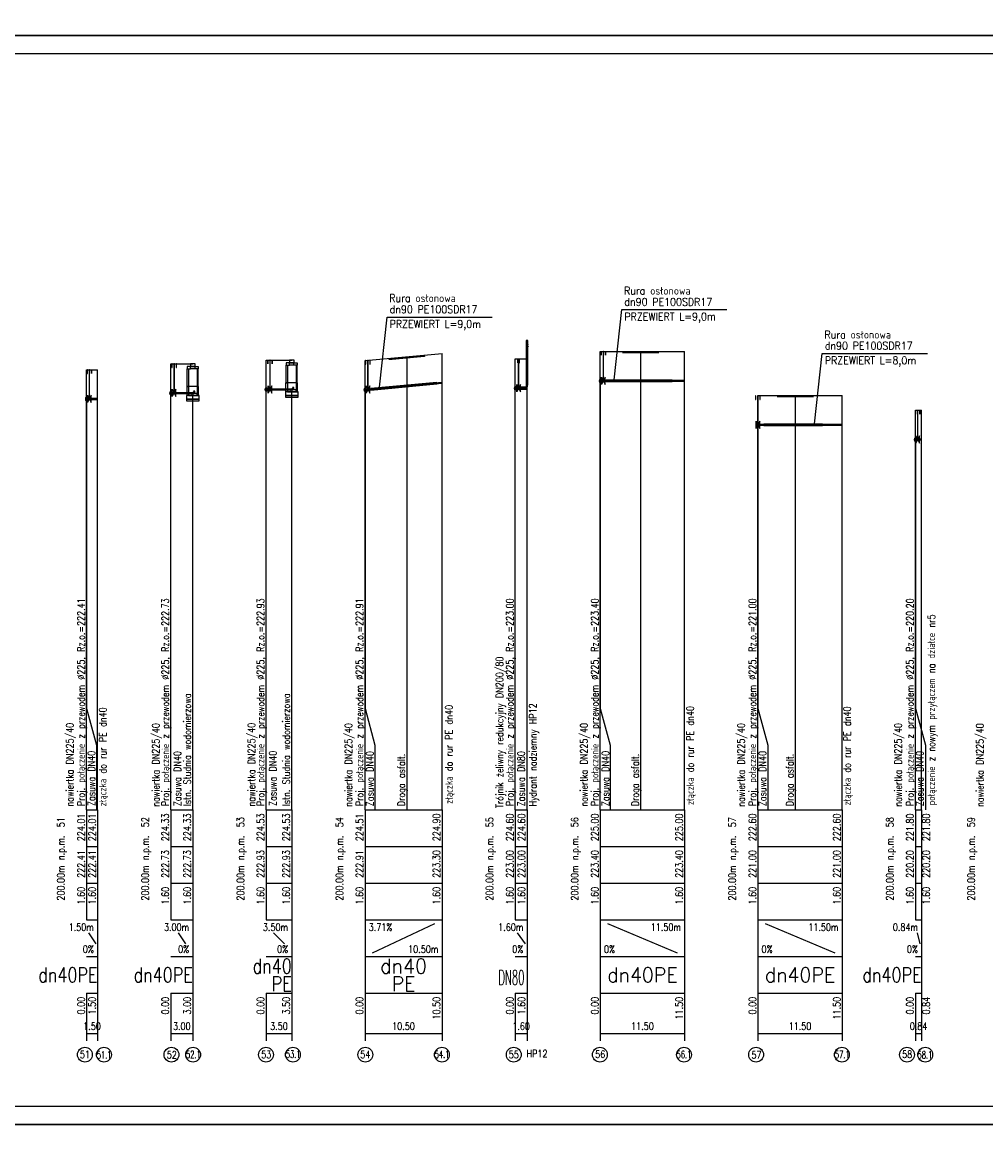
# Model space of a CAD drawing. Extents: x 122 to 1445, y -293 to 2085.
# Tile 11 of 38: x 854 to 1117, y 1 to 304. Entities that reach past the tile are written whole.
import ezdxf
from ezdxf.enums import TextEntityAlignment as Align

# ---------------------------------------------------------------- set-up
doc = ezdxf.new("R2010")
doc.units = 0
doc.header["$LTSCALE"] = 0.2
doc.header["$MEASUREMENT"] = 0
doc.layers.get('0').update_dxf_attribs({"color": 8, "linetype": 'CONTINUOUS'})
for name, color, linetype in [('Armatura', 7, 'CONTINUOUS'), ('Liczby', 7, 'CONTINUOUS'), ('Linie_odn', 7, 'CONTINUOUS'), ('Linie_opisowe', 7, 'CONTINUOUS'), ('Linie_tabeli', 7, 'CONTINUOUS'), ('Odcinki', 7, 'CONTINUOUS'), ('Opis_Arm', 7, 'CONTINUOUS'), ('Opis_PZ', 7, 'CONTINUOUS'), ('Opis_uzbr_n', 7, 'CONTINUOUS'), ('Opis_wl', 7, 'CONTINUOUS'), ('Osie', 7, 'CONTINUOUS'), ('Rury_ochr', 7, 'CONTINUOUS'), ('Teksty', 7, 'CONTINUOUS'), ('Teren_istn', 3, 'CONTINUOUS'), ('Uzbr_nadz', 7, 'CONTINUOUS'), ('warstwa_nr_0', 8, 'CONTINUOUS'), ('Wezly', 7, 'CONTINUOUS')]:
    doc.layers.add(name, color=color, linetype=linetype)
doc.styles.add('S', font='simplex.shx', dxfattribs={"width": 0.9, "height": 2.1})
doc.styles.get("Standard").update_dxf_attribs({"font": 'txt.shx'})

msp = doc.modelspace()

# ---------------------------------------------------------------- linework, layer by layer
for points in [[(1321.17346, 300.76042), (521.17346, 300.76042), (521.17346, 3.76042), (1321.17346, 3.76042)], [(1321.17346, 3.76042), (421.17346, 3.76042), (421.17346, -293.23958), (1321.17346, -293.23958)]]:
    msp.add_lwpolyline(points, close=True)
at = {"layer": 'Armatura'}
for points in [[(920.9398, 212.21112, 0.05, 0.05, 0), (922.162, 212.21112, 0.05, 0.05, 0)], [(1011.90332, 214.5922, 0.05, 0.05, 0), (1013.12552, 214.5922, 0.05, 0.05, 0)], [(871.66135, 209.61036, 0.05, 0.05, 0), (872.88355, 209.61036, 0.05, 0.05, 0)], [(894.78744, 211.24229, 0.05, 0.05, 0), (896.00964, 211.24229, 0.05, 0.05, 0)], [(947.63664, 212.14947, 0.05, 0.05, 0), (948.85884, 212.14947, 0.05, 0.05, 0)], [(1054.07507, 202.54443, 0.05, 0.05, 0), (1055.29727, 202.54443, 0.05, 0.05, 0)], [(1097.67066, 198.54443, 0.05, 0.05, 0), (1098.89286, 198.54443, 0.05, 0.05, 0)]]:
    msp.add_lwpolyline(points, format="xyseb", dxfattribs=at)
for points in [[(920.9398, 211.21112), (920.9953, 211.21112), (920.9953, 212.21112), (920.9398, 212.21112)], [(921.4953, 204.26112), (921.6065, 204.26112), (921.6065, 212.21112), (921.4953, 212.21112)], [(922.1065, 211.21112), (922.162, 211.21112), (922.162, 212.21112), (922.1065, 212.21112)], [(1011.90332, 213.5922), (1011.95882, 213.5922), (1011.95882, 214.5922), (1011.90332, 214.5922)], [(1012.45882, 206.6422), (1012.57002, 206.6422), (1012.57002, 214.5922), (1012.45882, 214.5922)], [(1013.07002, 213.5922), (1013.12552, 213.5922), (1013.12552, 214.5922), (1013.07002, 214.5922)], [(871.66135, 208.61036), (871.71685, 208.61036), (871.71685, 209.61036), (871.66135, 209.61036)], [(872.21685, 201.66036), (872.32805, 201.66036), (872.32805, 209.61036), (872.21685, 209.61036)], [(872.82805, 208.61036), (872.88355, 208.61036), (872.88355, 209.61036), (872.82805, 209.61036)], [(894.78744, 210.24229), (894.84294, 210.24229), (894.84294, 211.24229), (894.78744, 211.24229)], [(895.34294, 203.29229), (895.45414, 203.29229), (895.45414, 211.24229), (895.34294, 211.24229)], [(895.95414, 210.24229), (896.00964, 210.24229), (896.00964, 211.24229), (895.95414, 211.24229)], [(947.63664, 211.14947), (947.69214, 211.14947), (947.69214, 212.14947), (947.63664, 212.14947)], [(948.19214, 204.19947), (948.30334, 204.19947), (948.30334, 212.14947), (948.19214, 212.14947)], [(948.80334, 211.14947), (948.85884, 211.14947), (948.85884, 212.14947), (948.80334, 212.14947)], [(1012.01442, 205.6422), (1012.01442, 207.6422), (1013.01442, 205.6422), (1013.01442, 207.6422)], [(894.89854, 202.29229), (894.89854, 204.29229), (895.89854, 202.29229), (895.89854, 204.29229)], [(921.0509, 203.26112), (921.0509, 205.26112), (922.0509, 203.26112), (922.0509, 205.26112)], [(947.74774, 203.19947), (947.74774, 205.19947), (948.74774, 203.19947), (948.74774, 205.19947)], [(871.77245, 200.66036), (871.77245, 202.66036), (872.77245, 200.66036), (872.77245, 202.66036)], [(1054.07507, 201.54443), (1054.13057, 201.54443), (1054.13057, 202.54443), (1054.07507, 202.54443)], [(1054.63057, 194.59443), (1054.74177, 194.59443), (1054.74177, 202.54443), (1054.63057, 202.54443)], [(1055.24177, 201.54443), (1055.29727, 201.54443), (1055.29727, 202.54443), (1055.24177, 202.54443)], [(1097.67066, 197.54443), (1097.72616, 197.54443), (1097.72616, 198.54443), (1097.67066, 198.54443)], [(1098.22616, 190.59443), (1098.33736, 190.59443), (1098.33736, 198.54443), (1098.22616, 198.54443)], [(1098.83736, 197.54443), (1098.89286, 197.54443), (1098.89286, 198.54443), (1098.83736, 198.54443)], [(1054.18617, 193.59443), (1054.18617, 195.59443), (1055.18617, 193.59443), (1055.18617, 195.59443)], [(1097.78176, 189.59443), (1097.78176, 191.59443), (1098.78176, 189.59443), (1098.78176, 191.59443)]]:
    msp.add_lwpolyline(points, close=True, dxfattribs=at)
at = {"layer": 'Linie_opisowe'}
for p, q in [((958.88617, 213.20293), (958.88617, 89.59443)), ((1022.68617, 214.59443), (1022.68617, 89.59443)), ((1064.88617, 202.59443), (1064.88617, 89.59443))]:
    msp.add_line(p, q, dxfattribs=at)
for points in [[(1011.68617, 206.59443), (1011.68617, 117.23443), (1014.38617, 107.23443), (1014.38617, 89.59443)], [(947.48617, 204.14443), (947.48617, 117.23443), (950.18617, 107.23443), (950.18617, 89.59443)], [(871.48617, 201.64443), (871.48617, 117.23443), (874.18617, 107.23443), (874.18617, 89.59443)], [(1054.68617, 194.59443), (1054.68617, 117.23443), (1057.38617, 107.23443), (1057.38617, 89.59443)], [(1097.68617, 190.59443), (1097.68617, 117.23443), (1100.38617, 107.23443), (1100.38617, 89.59443)]]:
    msp.add_lwpolyline(points, dxfattribs=at)
at = {"layer": 'Linie_tabeli'}
for p, q in [((871.48617, 89.59443), (874.48617, 89.59443)), ((871.48617, 89.59443), (871.48617, 59.59443)), ((871.48617, 89.59443), (871.48617, 59.59443)), ((874.48617, 89.59443), (874.48617, 59.59443)), ((874.48617, 89.59443), (874.48617, 28.59443)), ((894.48617, 89.59443), (900.48617, 89.59443)), ((894.48617, 89.59443), (894.48617, 59.59443)), ((894.48617, 89.59443), (894.48617, 59.59443)), ((900.48617, 89.59443), (900.48617, 59.59443)), ((900.48617, 89.59443), (900.48617, 28.59443)), ((920.48617, 89.59443), (927.48617, 89.59443)), ((920.48617, 89.59443), (920.48617, 59.59443)), ((920.48617, 89.59443), (920.48617, 59.59443)), ((927.48617, 89.59443), (927.48617, 59.59443)), ((927.48617, 89.59443), (927.48617, 28.59443)), ((947.48617, 89.59443), (968.48617, 89.59443)), ((947.48617, 89.59443), (947.48617, 59.59443)), ((947.48617, 89.59443), (947.48617, 28.59443)), ((968.48617, 89.59443), (968.48617, 59.59443)), ((968.48617, 89.59443), (968.48617, 28.59443)), ((988.48617, 89.59443), (991.68617, 89.59443)), ((988.48617, 89.59443), (988.48617, 59.59443)), ((988.48617, 89.59443), (988.48617, 59.59443)), ((991.68617, 89.59443), (991.68617, 59.59443)), ((991.68617, 89.59443), (991.68617, 28.59443)), ((1011.68617, 89.59443), (1034.68617, 89.59443)), ((1011.68617, 89.59443), (1011.68617, 59.59443)), ((1011.68617, 89.59443), (1011.68617, 28.59443)), ((1034.68617, 89.59443), (1034.68617, 59.59443)), ((1034.68617, 89.59443), (1034.68617, 28.59443)), ((1054.68617, 89.59443), (1077.68617, 89.59443)), ((1054.68617, 89.59443), (1054.68617, 59.59443)), ((1054.68617, 89.59443), (1054.68617, 28.59443)), ((1077.68617, 89.59443), (1077.68617, 59.59443)), ((1077.68617, 89.59443), (1077.68617, 28.59443)), ((1097.68617, 89.59443), (1099.36617, 89.59443)), ((1097.68617, 89.59443), (1097.68617, 59.59443)), ((1097.68617, 89.59443), (1097.68617, 59.59443)), ((1099.36617, 89.59443), (1099.36617, 59.59443)), ((1099.36617, 89.59443), (1099.36617, 28.59443)), ((871.48617, 79.59443), (874.48617, 79.59443)), ((894.48617, 79.59443), (900.48617, 79.59443)), ((920.48617, 79.59443), (927.48617, 79.59443)), ((947.48617, 79.59443), (968.48617, 79.59443)), ((988.48617, 79.59443), (991.68617, 79.59443)), ((1011.68617, 79.59443), (1034.68617, 79.59443)), ((1054.68617, 79.59443), (1077.68617, 79.59443)), ((1097.68617, 79.59443), (1099.36617, 79.59443)), ((871.48617, 69.59443), (874.48617, 69.59443)), ((894.48617, 69.59443), (900.48617, 69.59443)), ((920.48617, 69.59443), (927.48617, 69.59443)), ((947.48617, 69.59443), (968.48617, 69.59443)), ((988.48617, 69.59443), (991.68617, 69.59443)), ((1011.68617, 69.59443), (1034.68617, 69.59443)), ((1054.68617, 69.59443), (1077.68617, 69.59443)), ((1097.68617, 69.59443), (1099.36617, 69.59443)), ((871.48617, 59.59443), (874.48617, 59.59443)), ((894.48617, 59.59443), (900.48617, 59.59443)), ((920.48617, 59.59443), (927.48617, 59.59443)), ((947.48617, 59.59443), (968.48617, 59.59443)), ((947.48617, 59.59443), (947.48617, 49.59443)), ((949.48617, 50.59443), (966.48617, 58.59443)), ((968.48617, 59.59443), (968.48617, 49.59443)), ((988.48617, 59.59443), (991.68617, 59.59443)), ((1011.68617, 59.59443), (1034.68617, 59.59443)), ((1011.68617, 59.59443), (1011.68617, 49.59443)), ((1013.68617, 58.59443), (1032.68617, 50.59443)), ((1034.68617, 59.59443), (1034.68617, 49.59443)), ((1054.68617, 59.59443), (1077.68617, 59.59443)), ((1054.68617, 59.59443), (1054.68617, 49.59443)), ((1056.68617, 58.59443), (1075.68617, 50.59443)), ((1077.68617, 59.59443), (1077.68617, 49.59443)), ((1097.68617, 59.59443), (1099.36617, 59.59443)), ((871.98617, 56.09443), (873.98617, 53.09443)), ((896.48617, 56.09443), (898.48617, 53.09443)), ((922.48617, 56.09443), (925.48617, 53.09443)), ((988.98617, 56.09443), (991.18617, 53.09443)), ((1098.18617, 56.09443), (1098.86617, 53.09443)), ((871.48617, 49.59443), (874.48617, 49.59443)), ((874.48617, 49.59443), (874.48617, 39.59443)), ((894.48617, 49.59443), (900.48617, 49.59443)), ((900.48617, 49.59443), (900.48617, 39.59443)), ((920.48617, 49.59443), (927.48617, 49.59443)), ((927.48617, 49.59443), (927.48617, 39.59443)), ((947.48617, 49.59443), (968.48617, 49.59443)), ((968.48617, 49.59443), (968.48617, 39.59443)), ((988.48617, 49.59443), (991.68617, 49.59443)), ((991.68617, 49.59443), (991.68617, 39.59443)), ((1011.68617, 49.59443), (1034.68617, 49.59443)), ((1034.68617, 49.59443), (1034.68617, 39.59443)), ((1054.68617, 49.59443), (1077.68617, 49.59443)), ((1077.68617, 49.59443), (1077.68617, 39.59443)), ((1097.68617, 49.59443), (1099.36617, 49.59443)), ((1099.36617, 49.59443), (1099.36617, 39.59443)), ((871.48617, 39.59443), (874.48617, 39.59443)), ((871.48617, 39.59443), (871.48617, 26.59443)), ((871.48617, 39.59443), (871.48617, 28.59443)), ((874.48617, 39.59443), (874.48617, 26.59443)), ((894.48617, 39.59443), (900.48617, 39.59443)), ((894.48617, 39.59443), (894.48617, 26.59443)), ((894.48617, 39.59443), (894.48617, 28.59443)), ((900.48617, 39.59443), (900.48617, 26.59443)), ((920.48617, 39.59443), (927.48617, 39.59443)), ((920.48617, 39.59443), (920.48617, 26.59443)), ((920.48617, 39.59443), (920.48617, 28.59443)), ((927.48617, 39.59443), (927.48617, 26.59443)), ((947.48617, 39.59443), (968.48617, 39.59443)), ((947.48617, 39.59443), (947.48617, 26.59443)), ((968.48617, 39.59443), (968.48617, 26.59443)), ((988.48617, 39.59443), (991.68617, 39.59443)), ((988.48617, 39.59443), (988.48617, 26.59443)), ((988.48617, 39.59443), (988.48617, 28.59443)), ((991.68617, 39.59443), (991.68617, 26.59443)), ((1011.68617, 39.59443), (1034.68617, 39.59443)), ((1011.68617, 39.59443), (1011.68617, 26.59443)), ((1034.68617, 39.59443), (1034.68617, 26.59443)), ((1054.68617, 39.59443), (1077.68617, 39.59443)), ((1054.68617, 39.59443), (1054.68617, 26.59443)), ((1077.68617, 39.59443), (1077.68617, 26.59443)), ((1097.68617, 39.59443), (1099.36617, 39.59443)), ((1097.68617, 39.59443), (1097.68617, 26.59443)), ((1097.68617, 39.59443), (1097.68617, 28.59443)), ((1099.36617, 39.59443), (1099.36617, 26.59443)), ((871.48617, 28.59443), (874.48617, 28.59443)), ((894.48617, 28.59443), (900.48617, 28.59443)), ((920.48617, 28.59443), (927.48617, 28.59443)), ((947.48617, 28.59443), (968.48617, 28.59443)), ((988.48617, 28.59443), (991.68617, 28.59443)), ((1011.68617, 28.59443), (1034.68617, 28.59443)), ((1054.68617, 28.59443), (1077.68617, 28.59443)), ((1097.68617, 28.59443), (1099.36617, 28.59443))]:
    msp.add_line(p, q, dxfattribs=at)
msp.add_lwpolyline([(533.618, 8.76042), (1318.43162, 8.76042), (1318.43162, 295.76042), (533.618, 295.76042)], close=True, dxfattribs=at)
for points in [[(920.48617, 89.59443), (920.48617, 212.24443)], [(968.48617, 89.59443), (968.48617, 214.09443)], [(988.48617, 89.59443), (988.48617, 212.59443)], [(991.68617, 89.59443), (991.68617, 212.59443)], [(1011.68617, 89.59443), (1011.68617, 214.59443)], [(1034.68617, 89.59443), (1034.68617, 214.59443)], [(871.48617, 89.59443), (871.48617, 209.64443)], [(874.48617, 89.59443), (874.48617, 209.64443)], [(894.48617, 89.59443), (894.48617, 211.24443)], [(947.48617, 89.59443), (947.48617, 212.14443)], [(927.48617, 89.59443), (927.48617, 203.64923)], [(900.48617, 89.59443), (900.48617, 202.64923)], [(1054.68617, 89.59443), (1054.68617, 202.59443)], [(1077.68617, 89.59443), (1077.68617, 202.59443)], [(1097.68617, 89.59443), (1097.68617, 198.59443)], [(1099.36617, 90.59443), (1099.36617, 198.59443)], [(1099.36617, 89.59443), (1099.36617, 90.59443)]]:
    msp.add_lwpolyline(points, dxfattribs=at)
for centre in [(871.03732, 22.82644), (876.23308, 22.82644), (894.66943, 22.82644), (900.56162, 22.82644), (920.45844, 22.82644), (927.80234, 22.82644), (947.57378, 22.82644), (968.4632, 22.82644), (988.06842, 22.82644), (1011.57082, 22.82644), (1034.50964, 22.82644), (1054.19525, 22.82644), (1077.59771, 22.82644), (1095.37214, 22.82644), (1100.34062, 22.82644)]:
    msp.add_circle(centre, 2.02278, dxfattribs=at)
at = {"layer": 'Odcinki'}
for points in [[(947.48617, 204.23963), (968.48617, 206.18963), (968.48617, 206.19443), (947.48617, 204.24443)], [(1011.68617, 206.68963), (1034.68617, 206.68963), (1034.68617, 206.69443), (1011.68617, 206.69443)], [(1011.68617, 206.49923), (1034.68617, 206.49923), (1034.68617, 206.49443), (1011.68617, 206.49443)], [(894.48617, 203.33963), (900.48617, 203.33963), (900.48617, 203.34443), (894.48617, 203.34443)], [(894.48617, 203.14923), (900.48617, 203.14923), (900.48617, 203.14443), (894.48617, 203.14443)], [(920.48617, 204.33963), (927.48617, 204.33963), (927.48617, 204.34443), (920.48617, 204.34443)], [(920.48617, 204.14923), (927.48617, 204.14923), (927.48617, 204.14443), (920.48617, 204.14443)], [(947.48617, 204.04923), (968.48617, 205.99923), (968.48617, 205.99443), (947.48617, 204.04443)], [(988.48617, 204.85633), (990.74327, 204.85633), (990.74327, 204.86943), (988.48617, 204.86943)], [(988.48617, 204.33253), (990.74327, 204.33253), (990.74327, 204.31943), (988.48617, 204.31943)], [(871.48617, 201.73963), (874.48617, 201.73963), (874.48617, 201.74443), (871.48617, 201.74443)], [(871.48617, 201.54923), (874.48617, 201.54923), (874.48617, 201.54443), (871.48617, 201.54443)], [(1054.68617, 194.68963), (1077.68617, 194.68963), (1077.68617, 194.69443), (1054.68617, 194.69443)], [(1054.68617, 194.49923), (1077.68617, 194.49923), (1077.68617, 194.49443), (1054.68617, 194.49443)], [(1097.68617, 190.68963), (1099.36617, 190.68963), (1099.36617, 190.69443), (1097.68617, 190.69443)], [(1097.68617, 190.49923), (1099.36617, 190.49923), (1099.36617, 190.49443), (1097.68617, 190.49443)]]:
    msp.add_lwpolyline(points, close=True, dxfattribs=at)
at = {"layer": 'Opis_wl'}
for centre, major_axis in [((1011.68617, 206.59443), (0, -0.562)), ((1011.68617, 206.59443), (0, -0.536)), ((894.48617, 203.24443), (0, -0.562)), ((894.48617, 203.24443), (0, -0.536)), ((920.48617, 204.24443), (0, -0.562)), ((920.48617, 204.24443), (0, -0.536)), ((947.48617, 204.14443), (0, -0.562)), ((947.48617, 204.14443), (0, -0.536)), ((988.48617, 204.59443), (0, -0.562)), ((988.48617, 204.59443), (0, -0.536)), ((871.48617, 201.64443), (0, -0.562)), ((871.48617, 201.64443), (0, -0.536)), ((1054.68617, 194.59443), (0, -0.562)), ((1054.68617, 194.59443), (0, -0.536)), ((1097.68617, 190.59443), (0, -0.562)), ((1097.68617, 190.59443), (0, -0.536))]:
    msp.add_ellipse(centre, major_axis=major_axis, ratio=0.4, dxfattribs=at)
at = {"layer": 'Osie'}
for p, q in [((991.79097, 216.28493), (992.00047, 216.28493)), ((1011.68617, 206.59443), (1034.68617, 206.59443)), ((1013.28617, 206.59443), (1031.28617, 206.59443)), ((894.48617, 203.24443), (900.48617, 203.24443)), ((920.48617, 204.24443), (927.48617, 204.24443)), ((947.48617, 204.14443), (968.48617, 206.09443)), ((949.08617, 204.29303), (967.08617, 205.96443)), ((988.48617, 204.59443), (990.74327, 204.59443)), ((990.74327, 204.59443), (991.16237, 204.59443)), ((991.16237, 204.59443), (991.37187, 204.59443)), ((871.48617, 201.64443), (874.48617, 201.64443)), ((1054.68617, 194.59443), (1077.68617, 194.59443)), ((1056.28617, 194.59443), (1072.28617, 194.59443)), ((1097.68617, 190.59443), (1099.36617, 190.59443))]:
    msp.add_line(p, q, dxfattribs=at)
at = {"layer": 'Rury_ochr'}
for p, q in [((967.08617, 206.17873), (967.08617, 206.06443)), ((1013.28617, 206.80873), (1013.28617, 206.69443)), ((1013.28617, 206.38013), (1013.28617, 206.49443)), ((1031.28617, 206.80873), (1031.28617, 206.69443)), ((1031.28617, 206.38013), (1031.28617, 206.49443)), ((949.08617, 204.50733), (949.08617, 204.39303)), ((949.08617, 204.07873), (949.08617, 204.19303)), ((967.08617, 205.75013), (967.08617, 205.86443)), ((1056.28617, 194.80873), (1056.28617, 194.69443)), ((1056.28617, 194.38013), (1056.28617, 194.49443)), ((1072.28617, 194.80873), (1072.28617, 194.69443)), ((1072.28617, 194.38013), (1072.28617, 194.49443))]:
    msp.add_line(p, q, dxfattribs=at)
for points in [[(949.08617, 204.50733), (967.08617, 206.17873), (967.08617, 206.18943), (949.08617, 204.51803)], [(1013.28617, 206.80873), (1031.28617, 206.80873), (1031.28617, 206.81943), (1013.28617, 206.81943)], [(1013.28617, 206.38013), (1031.28617, 206.38013), (1031.28617, 206.36943), (1013.28617, 206.36943)], [(949.08617, 204.07873), (967.08617, 205.75013), (967.08617, 205.73943), (949.08617, 204.06803)], [(1056.28617, 194.80873), (1072.28617, 194.80873), (1072.28617, 194.81943), (1056.28617, 194.81943)], [(1056.28617, 194.38013), (1072.28617, 194.38013), (1072.28617, 194.36943), (1056.28617, 194.36943)]]:
    msp.add_lwpolyline(points, close=True, dxfattribs=at)
at = {"layer": 'Teksty'}
for p, q in [((1015.44177, 206.89442), (1017.5339, 226.02825)), ((1017.5339, 226.02825), (1046.22781, 226.02825)), ((951.38728, 204.87455), (953.47941, 224.00838)), ((953.47941, 224.00838), (982.17332, 224.00838)), ((1070.13927, 194.91761), (1072.2314, 214.05144)), ((1072.2314, 214.05144), (1100.92531, 214.05144))]:
    msp.add_line(p, q, dxfattribs=at)
at = {"layer": 'Teren_istn'}
for points in [[(920.48617, 212.24443), (927.48617, 212.24443)], [(947.48617, 212.14443), (968.48617, 214.09443)], [(988.48617, 212.59443), (991.68617, 212.59443)], [(1011.68617, 214.59443), (1034.68617, 214.59443)], [(871.48617, 209.64443), (874.48617, 209.64443)], [(894.48617, 211.24443), (900.48617, 211.24443)], [(1054.68617, 202.59443), (1077.68617, 202.59443)], [(1097.68617, 198.59443), (1099.36617, 198.59443)]]:
    msp.add_lwpolyline(points, dxfattribs=at)
at = {"layer": 'Uzbr_nadz'}
for points in [[(953.88617, 212.48873, 0.5, 0.5, 0), (963.88617, 213.41733, 0.5, 0.5, 0)], [(1017.68617, 214.34443, 0.5, 0.5, 0), (1027.68617, 214.34443, 0.5, 0.5, 0)], [(1059.88617, 202.34443, 0.5, 0.5, 0), (1069.88617, 202.34443, 0.5, 0.5, 0)]]:
    msp.add_lwpolyline(points, format="xyseb", dxfattribs=at)
at = {"layer": 'warstwa_nr_0'}
for points in [[(121.68012, 300.76042), (1321.17346, 300.76042), (1321.17346, 597.76042), (121.68012, 597.76042)], [(521.17346, 3.76042), (1321.17346, 3.76042), (1321.17346, 300.76042), (521.17346, 300.76042)]]:
    msp.add_lwpolyline(points, close=True, dxfattribs=at)
at = {"layer": 'Wezly'}
for p, q in [((901.08617, 210.49443), (899.88617, 210.49443)), ((901.08617, 209.89443), (899.88617, 209.89443)), ((928.08617, 211.49443), (926.88617, 211.49443)), ((928.08617, 210.89443), (926.88617, 210.89443)), ((901.80617, 205.09443), (899.16617, 205.09443)), ((900.13617, 202.89443), (900.84327, 203.60153)), ((928.80617, 206.09443), (926.16617, 206.09443)), ((927.13617, 203.89443), (927.84327, 204.60153)), ((991.37187, 204.90873), (991.37187, 204.28013)), ((991.56047, 205.38013), (991.81187, 205.38013))]:
    msp.add_line(p, q, dxfattribs=at)
for points in [[(991.47667, 217.59443), (991.89567, 217.59443), (991.89567, 217.64443), (991.47667, 217.64443)], [(991.58137, 205.38013), (991.58137, 217.59443), (991.57097, 217.59443), (991.57097, 205.38013)], [(991.79097, 205.38013), (991.79097, 217.59443), (991.80137, 217.59443), (991.80137, 205.38013)], [(991.79097, 216.54683), (992.00047, 216.54683), (992.00047, 216.57303), (991.79097, 216.57303)], [(991.79097, 216.02303), (992.00047, 216.02303), (992.00047, 215.99683), (991.79097, 215.99683)], [(926.86217, 211.49443), (928.11017, 211.49443), (928.11017, 212.24443), (926.86217, 212.24443)], [(989.15541, 211.51413), (989.17541, 211.51413), (989.17541, 212.51413), (989.15541, 212.51413)], [(989.35541, 204.56413), (989.39541, 204.56413), (989.39541, 212.51413), (989.35541, 212.51413)], [(989.57541, 211.51413), (989.59541, 211.51413), (989.59541, 212.51413), (989.57541, 212.51413)], [(899.88617, 210.49443), (898.98617, 210.49443), (898.98617, 209.89443), (899.88617, 209.89443)], [(899.28617, 205.09443), (898.98617, 205.09443), (898.98617, 209.89443), (899.28617, 209.89443)], [(899.86217, 210.49443), (901.11017, 210.49443), (901.11017, 211.24443), (899.86217, 211.24443)], [(901.08617, 210.49443), (901.98617, 210.49443), (901.98617, 209.89443), (901.08617, 209.89443)], [(901.68617, 205.09443), (901.98617, 205.09443), (901.98617, 209.89443), (901.68617, 209.89443)], [(926.88617, 211.49443), (925.98617, 211.49443), (925.98617, 210.89443), (926.88617, 210.89443)], [(926.28617, 206.09443), (925.98617, 206.09443), (925.98617, 210.89443), (926.28617, 210.89443)], [(928.08617, 211.49443), (928.98617, 211.49443), (928.98617, 210.89443), (928.08617, 210.89443)], [(928.68617, 206.09443), (928.98617, 206.09443), (928.98617, 210.89443), (928.68617, 210.89443)], [(899.28617, 202.64923), (898.90217, 202.64923), (898.90217, 205.09443), (899.28617, 205.09443)], [(899.28617, 202.64923), (901.68617, 202.64923), (901.68617, 203.14923), (899.28617, 203.14923)], [(901.00997, 203.76823), (900.67657, 203.76823), (901.00997, 203.43483)], [(901.68617, 202.64923), (902.07017, 202.64923), (902.07017, 205.09443), (901.68617, 205.09443)], [(925.75817, 202.64923), (929.21417, 202.64923), (929.21417, 203.64923), (925.75817, 203.64923)], [(926.28617, 203.64923), (925.90217, 203.64923), (925.90217, 206.09443), (926.28617, 206.09443)], [(926.28617, 203.64923), (928.68617, 203.64923), (928.68617, 204.14923), (926.28617, 204.14923)], [(928.00997, 204.76823), (927.67657, 204.76823), (928.00997, 204.43483)], [(928.68617, 203.64923), (929.07017, 203.64923), (929.07017, 206.09443), (928.68617, 206.09443)], [(988.87541, 203.56413), (988.87541, 205.56413), (989.87541, 203.56413), (989.87541, 205.56413)], [(990.74327, 204.85633), (991.16237, 204.85633), (991.16237, 204.88253), (990.74327, 204.88253)], [(990.74327, 204.33253), (991.16237, 204.33253), (991.16237, 204.30633), (990.74327, 204.30633)], [(991.16237, 204.85633), (991.37187, 204.85633), (991.37187, 204.88253), (991.16237, 204.88253)], [(991.16237, 204.33253), (991.37187, 204.33253), (991.37187, 204.30633), (991.16237, 204.30633)], [(898.75817, 201.64923), (902.21417, 201.64923), (902.21417, 202.64923), (898.75817, 202.64923)], [(898.75817, 201.14923), (902.21417, 201.14923), (902.21417, 201.64923), (898.75817, 201.64923)], [(925.75817, 202.14923), (929.21417, 202.14923), (929.21417, 202.64923), (925.75817, 202.64923)]]:
    msp.add_lwpolyline(points, close=True, dxfattribs=at)
msp.add_lwpolyline([(989.15541, 212.51413, 0.05, 0.05, 0), (989.59541, 212.51413, 0.05, 0.05, 0)], format="xyseb", dxfattribs=at)
for points in [[(991.37187, 204.85633), (991.40467, 204.86283), (991.43667, 204.88193), (991.46697, 204.91343), (991.49507, 204.95633), (991.52007, 205.00973), (991.54137, 205.07223), (991.55857, 205.14233), (991.57117, 205.21823), (991.57887, 205.29823), (991.58137, 205.38013)], [(991.37187, 204.88253), (991.40307, 204.88863), (991.43337, 204.90693), (991.46227, 204.93673), (991.48887, 204.97753), (991.51267, 205.02823), (991.53287, 205.08763), (991.54927, 205.15423), (991.56117, 205.22633), (991.56847, 205.30233), (991.57097, 205.38013)], [(991.37187, 204.33253), (991.43747, 204.34543), (991.50137, 204.38383), (991.56217, 204.44673), (991.61817, 204.53263), (991.66817, 204.63933), (991.71087, 204.76433), (991.74527, 204.90453), (991.77047, 205.05643), (991.78577, 205.21623), (991.79097, 205.38013)], [(991.37187, 204.30633), (991.43907, 204.31953), (991.50457, 204.35893), (991.56687, 204.42333), (991.62437, 204.51143), (991.67557, 204.62083), (991.71937, 204.74893), (991.75457, 204.89263), (991.78037, 205.04833), (991.79607, 205.21213), (991.80137, 205.38013)]]:
    msp.add_lwpolyline(points, dxfattribs=at)
for centre in [(900.48617, 203.24443), (927.48617, 204.24443)]:
    msp.add_circle(centre, 0.25, dxfattribs=at)

# ---------------------------------------------------------------- texts
at = {"layer": 'Liczby', "width": 0.8}
for s, p in [('224.01', (870.98617, 88.59443)), ('224.01', (873.98617, 88.59443)), ('224.33', (893.98617, 88.59443)), ('224.33', (899.98617, 88.59443)), ('224.53', (919.98617, 88.59443)), ('224.53', (926.98617, 88.59443)), ('224.51', (946.98617, 88.59443)), ('224.90', (967.98617, 88.59443)), ('224.60', (987.98617, 88.59443)), ('224.60', (991.18617, 88.59443)), ('225.00', (1011.18617, 88.59443)), ('225.00', (1034.18617, 88.59443)), ('222.60', (1054.18617, 88.59443)), ('222.60', (1077.18617, 88.59443)), ('221.80', (1097.18617, 88.59443)), ('221.80', (1101.61617, 88.59443)), ('222.41', (870.98617, 78.59443)), ('222.41', (873.98617, 78.59443)), ('222.73', (893.98617, 78.59443)), ('222.73', (899.98617, 78.59443)), ('222.93', (919.98617, 78.59443)), ('222.93', (926.98617, 78.59443)), ('222.91', (946.98617, 78.59443)), ('223.30', (967.98617, 78.59443)), ('223.00', (987.98617, 78.59443)), ('223.00', (991.18617, 78.59443)), ('223.40', (1011.18617, 78.59443)), ('223.40', (1034.18617, 78.59443)), ('221.00', (1054.18617, 78.59443)), ('221.00', (1077.18617, 78.59443)), ('220.20', (1097.18617, 78.59443)), ('220.20', (1101.61617, 78.59443)), ('1.60', (870.98617, 68.59443)), ('1.60', (873.98617, 68.59443)), ('1.60', (893.98617, 68.59443)), ('1.60', (899.98617, 68.59443)), ('1.60', (919.98617, 68.59443)), ('1.60', (926.98617, 68.59443)), ('1.60', (946.98617, 68.59443)), ('1.60', (967.98617, 68.59443)), ('1.60', (987.98617, 68.59443)), ('1.60', (991.18617, 68.59443)), ('1.60', (1011.18617, 68.59443)), ('1.60', (1034.18617, 68.59443)), ('1.60', (1054.18617, 68.59443)), ('1.60', (1077.18617, 68.59443)), ('1.60', (1097.18617, 68.59443)), ('1.60', (1101.61617, 68.59443)), ('0.00', (870.98617, 38.59443)), ('1.50', (873.98617, 38.59443)), ('0.00', (893.98617, 38.59443)), ('3.00', (899.98617, 38.59443)), ('0.00', (919.98617, 38.59443)), ('3.50', (926.98617, 38.59443)), ('0.00', (946.98617, 38.59443)), ('10.50', (967.98617, 38.59443)), ('0.00', (987.98617, 38.59443)), ('1.60', (991.18617, 38.59443)), ('0.00', (1011.18617, 38.59443)), ('11.50', (1034.18617, 38.59443)), ('0.00', (1054.18617, 38.59443)), ('11.50', (1077.18617, 38.59443)), ('0.00', (1097.18617, 38.59443)), ('0.84', (1101.61617, 38.59443))]:
    msp.add_text(s, height=2, rotation=90, dxfattribs=at).set_placement(p, align=Align.RIGHT)
at = {"layer": 'Liczby'}
for s, height, width, p in [('1.50m', 2, 0.8, (873.48617, 56.59443)), ('3.00m', 2, 0.8, (899.48617, 56.59443)), ('3.50m', 2, 0.8, (926.48617, 56.59443)), ('1.60m', 2, 0.8, (990.68617, 56.59443)), ('11.50m', 2, 0.8, (1033.68617, 56.59443)), ('11.50m', 2, 0.8, (1076.68617, 56.59443)), ('0.84m', 2, 0.8, (1098.36617, 56.59443)), ('0%', 2, 0.8, (873.48617, 50.59443)), ('0%', 2, 0.8, (899.48617, 50.59443)), ('0%', 2, 0.8, (926.48617, 50.59443)), ('10.50m', 2, 0.8, (967.48617, 50.59443)), ('0%', 2, 0.8, (990.68617, 50.59443)), ('0%', 2, 0.8, (1098.36617, 50.59443)), ('dn40', 4, 0.8, (927.48617, 44.99443)), ('dn40PE', 4, 0.8, (874.48617, 42.59443)), ('dn40PE', 4, 0.8, (900.48617, 42.59443)), ('DN80', 4, 0.5, (990.97863, 41.89579)), ('dn40PE', 4, 0.8, (1099.36617, 42.59443)), ('PE', 4, 0.8, (927.48617, 40.19443))]:
    msp.add_text(s, height=height, dxfattribs=dict(at, width=width)).set_placement(p, align=Align.RIGHT)
at = {"layer": 'Liczby', "width": 0.8}
for s, p in [('3.71%', (948.48617, 56.59443)), ('0%', (1012.68617, 50.59443)), ('0%', (1055.68617, 50.59443))]:
    msp.add_text(s, height=2, dxfattribs=at).set_placement(p)
at = {"layer": 'Liczby'}
for s, width, p, p2 in [('dn40', 0.914286, (951.58617, 44.99443), (964.38617, 44.99443)), ('dn40PE', 0.872727, (1013.58617, 42.59443), (1032.78617, 42.59443)), ('dn40PE', 0.872727, (1056.58617, 42.59443), (1075.78617, 42.59443)), ('PE', 0.96, (954.78617, 40.19443), (961.18617, 40.19443))]:
    msp.add_text(s, height=4, dxfattribs=dict(at, width=width)).set_placement(p, p2, align=Align.FIT)
for s, width, p in [('1.50', 0.8, (872.98617, 29.59443)), ('3.00', 0.8, (897.48617, 29.59443)), ('3.50', 0.8, (923.98617, 29.59443)), ('10.50', 0.8, (957.98617, 29.59443)), ('1.60', 0.8, (990.08617, 29.59443)), ('11.50', 0.8, (1023.18617, 29.59443)), ('11.50', 0.8, (1066.18617, 29.59443)), ('0.84', 0.8, (1098.52617, 29.59443)), ('51', 0.8, (871.06075, 21.89514)), ('51.1', 0.6, (876.29398, 21.78143)), ('52', 0.8, (894.76297, 21.82181)), ('52.1', 0.6, (900.633, 21.91313)), ('53', 0.8, (920.54379, 21.89439)), ('53.1', 0.6, (927.88515, 21.95974)), ('54', 0.8, (947.54639, 21.90512)), ('54.1', 0.6, (968.50807, 21.92251)), ('55', 0.8, (988.0671, 21.87021)), ('HP12', 0.8, (994.41734, 22.12039)), ('56', 0.8, (1011.67178, 21.93524)), ('56.1', 0.6, (1034.51416, 21.88734)), ('57', 0.8, (1054.29393, 21.7456)), ('57.1', 0.6, (1077.70561, 21.89538)), ('58', 0.8, (1095.40171, 21.92967)), ('58.1', 0.6, (1100.27479, 21.78238))]:
    msp.add_text(s, height=2, dxfattribs=dict(at, width=width)).set_placement(p, align=Align.CENTER)
at = {"layer": 'Linie_odn', "style": 'S', "width": 0.9}
for s, p in [('Rura osłonowa', (954.09735, 228.09786)), ('Rura osłonowa', (1018.15184, 230.11773)), ('dn90 PE100SDR17', (1018.24872, 227.08384)), ('dn90 PE100SDR17', (954.19423, 225.06397)), ('PRZEWIERT L=9,0m', (1018.24872, 223.08384)), ('PRZEWIERT L=9,0m', (954.19423, 221.06397)), ('Rura osłonowa', (1072.84934, 218.14092)), ('dn90 PE100SDR17', (1072.94622, 215.10703)), ('PRZEWIERT L=8,0m', (1072.94622, 211.10703))]:
    msp.add_text(s, height=2.1, dxfattribs=at).set_placement(p)
at = {"layer": 'Linie_tabeli', "width": 0.8}
for s, p in [('51', (865.48617, 87.59443)), ('52', (888.48617, 87.59443)), ('53', (914.48617, 87.59443)), ('54', (941.48617, 87.59443)), ('55', (982.48617, 87.59443)), ('56', (1005.68617, 87.59443)), ('57', (1048.68617, 87.59443)), ('58', (1091.68617, 87.59443)), ('59', (1113.88617, 87.59443)), ('200.00m n.p.m.', (865.48617, 82.59443)), ('200.00m n.p.m.', (888.48617, 82.59443)), ('200.00m n.p.m.', (914.48617, 82.59443)), ('200.00m n.p.m.', (941.48617, 82.59443)), ('200.00m n.p.m.', (982.48617, 82.59443)), ('200.00m n.p.m.', (1005.68617, 82.59443)), ('200.00m n.p.m.', (1048.68617, 82.59443)), ('200.00m n.p.m.', (1091.68617, 82.59443)), ('200.00m n.p.m.', (1113.88617, 82.59443))]:
    msp.add_text(s, height=2, rotation=90, dxfattribs=at).set_placement(p, align=Align.RIGHT)
at = {"layer": 'Opis_Arm', "width": 0.8}
for s, p in [('Zasuwa DN40', (873.80339, 90.63735)), ('Zasuwa DN40', (897.2685, 90.58117)), ('Zasuwa DN40', (923.33479, 90.65498)), ('Zasuwa DN40', (949.82693, 90.57479)), ('Zasuwa DN80', (991.08205, 90.54893)), ('Zasuwa DN40', (1014.1027, 90.60571)), ('Zasuwa DN40', (1056.95678, 90.58979)), ('Zasuwa DN40', (1099.84259, 90.60124)), ('Zasuwa ', (1099.88617, 90.59443))]:
    msp.add_text(s, height=2, rotation=90, dxfattribs=at).set_placement(p)
at = {"layer": 'Opis_PZ', "width": 0.8}
for s, p in [('połączenie z nowym przyłączem na działce nr5', (1103.01997, 90.84095)), ('Trójnik żeliwny redukcyjny DN200/80', (985.20835, 90.08755)), ('Istn. Studnia wodomierzowa', (899.98617, 90.59443)), ('Istn. Studnia wodomierzowa', (926.98617, 90.59443)), ('złączka do rur PE dn40', (876.89516, 90.55236)), ('złączka do rur PE dn40', (971.38944, 91.21456)), ('Hydrant nadziemny HP12', (994.28828, 90.55615)), ('złączka do rur PE dn40', (1037.19063, 90.90897)), ('złączka do rur PE dn40', (1080.02738, 90.804)), ('nawiertka DN225/40', (867.93125, 90.50152)), ('nawiertka DN225/40', (891.39637, 90.44534)), ('nawiertka DN225/40', (917.46265, 90.51914)), ('nawiertka DN225/40', (943.9548, 90.43896)), ('nawiertka DN225/40', (1008.23057, 90.46988)), ('nawiertka DN225/40', (1051.08464, 90.45395)), ('nawiertka DN225/40', (1093.97045, 90.46541)), ('nawiertka DN225/40', (1116.26621, 90.3826))]:
    msp.add_text(s, height=2, rotation=90, dxfattribs=at).set_placement(p)
at = {"layer": 'Opis_uzbr_n', "width": 0.8}
for p in [(958.38617, 90.59443), (1022.18617, 90.59443), (1064.38617, 90.59443)]:
    msp.add_text('Droga asfalt.', height=2, rotation=90, dxfattribs=at).set_placement(p)
at = {"layer": 'Opis_wl', "width": 0.8}
for s, p in [('Proj. połączenie z przewodem %%C225, Rz.o.=222.41', (870.98617, 90.59443)), ('Proj. połączenie z przewodem %%C225, Rz.o.=222.73', (893.98617, 90.59443)), ('Proj. połączenie z przewodem %%C225, Rz.o.=222.93', (919.98617, 90.59443)), ('Proj. połączenie z przewodem %%C225, Rz.o.=222.91', (946.98617, 90.59443)), ('Proj. połączenie z przewodem %%C225, Rz.o.=223.00', (987.98617, 90.59443)), ('Proj. połączenie z przewodem %%C225, Rz.o.=223.40', (1011.18617, 90.59443)), ('Proj. połączenie z przewodem %%C225, Rz.o.=221.00', (1054.18617, 90.59443)), ('Proj. połączenie z przewodem %%C225, Rz.o.=220.20', (1097.18617, 90.59443))]:
    msp.add_text(s, height=2, rotation=90, dxfattribs=at).set_placement(p)

doc.saveas('drawing.dxf')
